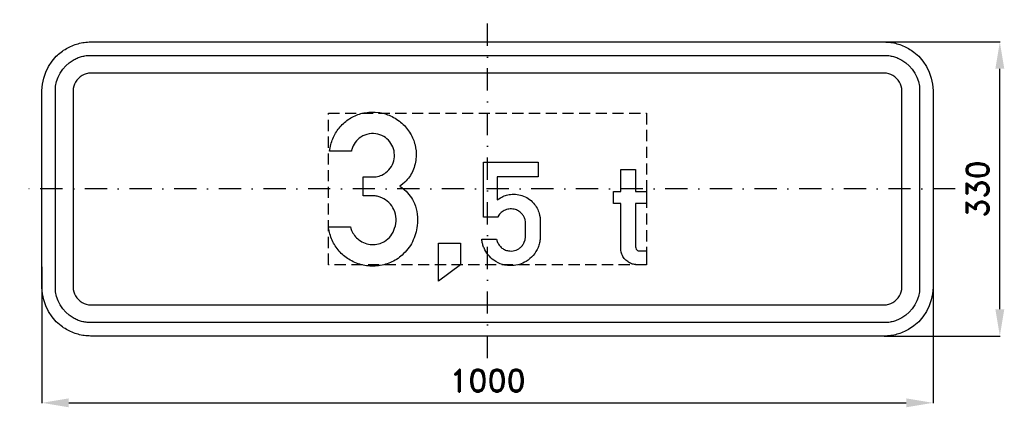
# Model space of a CAD drawing. Header units: millimetres. Extents: x -525 to 580, y -245 to 190.
import ezdxf

# ---------------------------------------------------------------- set-up
doc = ezdxf.new("R2010")
doc.units = ezdxf.units.MM
doc.header["$LTSCALE"] = 5
doc.linetypes.add('ČERCHOVANÁX2', pattern=[2, 1, -0.5, 0, -0.5])
doc.linetypes.add('ČÁRKOVANÁX2', pattern=[1.5, 1, -0.5])
doc.layers.add('Kóty', color=2, linetype='Continuous')
doc.layers.add('Značka', color=7, linetype='Continuous')
doc.styles.get("Standard").update_dxf_attribs({"font": 'romand.shx', "height": 25})
doc.dimstyles.get("Standard").update_dxf_attribs({"dimtxt": 25, "dimasz": 30, "dimexe": 0.18, "dimexo": 0.0625, "dimgap": 12.5, "dimtad": 1, "dimdec": 0, "dimzin": 0, "dimdsep": 46, "dimtxsty": 'Standard', "dimcen": 0.09, "dimadec": 0, "dimazin": 0, "dimtfac": 1, "dimtdec": 0, "dimtofl": 0, "dimtmove": 0, "dimatfit": 3, "dimfxl": 1, "dimtolj": 1, "dimtzin": 0, "dimarcsym": 0})

# ---------------------------------------------------------------- blocks, each defined once
blk = doc.blocks.new('*D0')
at = {"layer": 'Defpoints', "color": 0, "transparency": 16777216}
for p in [(433.5, 165), (575, 165), (445, -165)]:
    blk.add_point(p, dxfattribs=at)
at = {"layer": 'Kóty', "color": 0, "lineweight": -2, "transparency": 16777216}
for p, q in [((433.6, 165), (575.2, 165)), ((575, -135), (575, 135)), ((445.1, -165), (575.2, -165))]:
    blk.add_line(p, q, dxfattribs=at)
at = {"layer": 'Kóty', "color": 0, "transparency": 16777216}
for points in [[(570, 135), (580, 135), (575, 165)], [(570, -135), (580, -135), (575, -165)]]:
    blk.add_solid(points, dxfattribs=at)
at = {"layer": 'Kóty', "color": 0, "transparency": 16777216, "insert": (550, 0), "char_height": 25, "attachment_point": 5, "rotation": 90}
blk.add_mtext('\\A1;330', dxfattribs=at)
blk = doc.blocks.new('*D1')
at = {"layer": 'Defpoints', "color": 0, "transparency": 16777216}
for p in [(-500, -87.2), (500, -110), (500, -240)]:
    blk.add_point(p, dxfattribs=at)
at = {"layer": 'Kóty', "color": 0, "lineweight": -2, "transparency": 16777216}
for p, q in [((-500, -87.3), (-500, -240.2)), ((500, -110.1), (500, -240.2)), ((-470, -240), (470, -240))]:
    blk.add_line(p, q, dxfattribs=at)
at = {"layer": 'Kóty', "color": 0, "transparency": 16777216}
for points in [[(-470, -235), (-470, -245), (-500, -240)], [(470, -235), (470, -245), (500, -240)]]:
    blk.add_solid(points, dxfattribs=at)
at = {"layer": 'Kóty', "color": 0, "transparency": 16777216, "insert": (0, -215), "char_height": 25, "attachment_point": 5}
blk.add_mtext('\\A1;1000', dxfattribs=at)

msp = doc.modelspace()

# ---------------------------------------------------------------- linework, layer by layer
at = {"layer": 'Kóty'}
msp.add_lwpolyline([(61.295, -240), (136.295, -240)], dxfattribs=at)
at = {"layer": 'Značka', "color": 6, "linetype": 'ČERCHOVANÁX2', "ltscale": 5}
for points in [[(0, -190), (0, 190)], [(525, 0), (-525, 0)]]:
    msp.add_lwpolyline(points, dxfattribs=at)
at = {"layer": 'Značka', "color": 5}
for points in [[(-445, -165), (-445.22, -164.999), (-445.43, -164.998, -0.0321829), (-452.53, -164.501, -0.0354539), (-459.51, -163.051, -0.0362747), (-466.26, -160.769, -0.0344327), (-472.62, -157.559, -0.0337297), (-478.55, -153.607), (-483.89, -148.891), (-488.61, -143.554), (-492.56, -137.625), (-495.75, -131.258), (-498.05, -124.513), (-499.52, -117.53), (-500, -110.432), (-500, -110.216), (-500, -110), (-500, 110), (-500, 110.216), (-500, 110.432), (-499.5, 117.534), (-498.05, 124.513), (-495.77, 131.262), (-492.56, 137.625), (-488.61, 143.552), (-483.89, 148.891, -0.0341993), (-478.55, 153.611, -0.0342238), (-472.62, 157.559, -0.0340535), (-466.26, 160.746, -0.0334198), (-459.51, 163.051, -0.0341194), (-452.53, 164.525, -0.0367409), (-445.43, 164.998), (-445.22, 164.999), (-445, 165), (445, 165), (445.22, 164.999), (445.43, 164.998, -0.0321854), (452.53, 164.501, -0.0354339), (459.51, 163.051, -0.0362389), (466.26, 160.769, -0.0343837), (472.62, 157.559, -0.033726), (478.55, 153.607), (483.89, 148.891), (488.61, 143.554), (492.56, 137.625), (495.75, 131.258), (498.05, 124.513), (499.52, 117.53), (500, 110.432), (500, 110.216), (500, 110), (500, -110), (500, -110.216), (500, -110.432), (499.5, -117.534), (498.05, -124.513), (495.77, -131.262), (492.56, -137.625), (488.61, -143.552), (483.89, -148.891), (478.55, -153.611), (472.62, -157.559, -0.0340737), (466.26, -160.746, -0.0333976), (459.51, -163.051, -0.0341214), (452.53, -164.525, -0.0367456), (445.43, -164.998), (445.22, -164.999), (445, -165), (-445, -165)], [(-445, -150), (-445.16, -150), (-445.31, -149.999, -0.032183), (-450.48, -149.637, -0.0354467), (-455.55, -148.582, -0.0362855), (-460.46, -146.923, -0.0344223), (-465.09, -144.589), (-469.4, -141.714), (-473.28, -138.284), (-476.72, -134.403), (-479.59, -130.091), (-481.91, -125.46), (-483.58, -120.555), (-484.65, -115.477), (-485, -110.314), (-485, -110.157), (-485, -110), (-485, 110), (-485, 110.157), (-485, 110.314), (-484.64, 115.479), (-483.58, 120.555), (-481.92, 125.464), (-479.59, 130.091), (-476.71, 134.402), (-473.28, 138.284), (-469.4, 141.717), (-465.09, 144.589, -0.0340291), (-460.46, 146.906, -0.0334198), (-455.55, 148.582, -0.0341179), (-450.48, 149.654, -0.0367402), (-445.31, 149.999), (-445.16, 150), (-445, 150), (445, 150), (445.16, 150), (445.31, 149.999, -0.0321789), (450.48, 149.637, -0.0354579), (455.55, 148.582, -0.0362767), (460.46, 146.923), (465.09, 144.589), (469.4, 141.714), (473.28, 138.284), (476.72, 134.403), (479.59, 130.091), (481.91, 125.46), (483.58, 120.555), (484.65, 115.477), (485, 110.314), (485, 110.157), (485, 110), (485, -110), (485, -110.157), (485, -110.314), (484.64, -115.479), (483.58, -120.555), (481.92, -125.464), (479.59, -130.091), (476.71, -134.402), (473.28, -138.284), (469.4, -141.717), (465.09, -144.589), (460.46, -146.906, -0.0334086), (455.55, -148.582, -0.0341625), (450.48, -149.654, -0.0367524), (445.31, -149.999), (445.16, -150), (445, -150), (-445, -150)], [(-445, -130), (445, -130), (445.08, -130), (445.16, -129.999, 0.0321657), (447.74, -129.818, 0.0354037), (450.28, -129.291), (452.73, -128.461), (455.05, -127.294), (457.2, -125.857), (459.14, -124.142), (460.86, -122.201), (462.29, -120.045), (463.45, -117.73), (464.29, -115.277), (464.83, -112.738), (465, -110.157), (465, -110.079), (465, -110), (465, 110), (465, 110.079), (465, 110.157), (464.82, 112.74), (464.29, 115.277), (463.46, 117.732), (462.29, 120.045), (460.86, 122.201), (459.14, 124.142), (457.2, 125.859), (455.05, 127.294), (452.73, 128.453), (450.28, 129.291), (447.74, 129.827, 0.0367311), (445.16, 129.999), (445.08, 130), (445, 130), (-445, 130), (-445.08, 130), (-445.16, 129.999, 0.0321848), (-447.74, 129.818, 0.0354579), (-450.28, 129.291), (-452.73, 128.461), (-455.05, 127.294), (-457.2, 125.857), (-459.14, 124.142), (-460.86, 122.201), (-462.29, 120.045), (-463.45, 117.73), (-464.29, 115.277), (-464.83, 112.738), (-465, 110.157), (-465, 110.079), (-465, 110), (-465, -110), (-465, -110.079), (-465, -110.157), (-464.82, -112.74), (-464.29, -115.277), (-463.46, -117.732), (-462.29, -120.045), (-460.86, -122.201), (-459.14, -124.142), (-457.2, -125.859), (-455.05, -127.294), (-452.73, -128.453), (-450.28, -129.291), (-447.74, -129.827, 0.0367465), (-445.16, -129.999), (-445.08, -130), (-445, -130)], [(-153.915, -42.447), (-153.265, -44.437), (-152.535, -46.396, 0.066975), (-149.135, -52.21, 0.0673492), (-144.285, -56.968, 0.0796089), (-137.405, -60.864, 0.0835012), (-129.675, -62.369, 0.0787287), (-122.365, -61.649, 0.0773143), (-115.635, -58.739, 0.0948692), (-108.605, -52.501, 0.0874136), (-104.195, -44.094, 0.0973977), (-102.565, -33.482, 0.104453), (-105.165, -23.127, 0.0948543), (-110.635, -15.216, 0.095655), (-118.575, -9.899, 0.045603), (-122.695, -8.432, 0.0433237), (-126.985, -7.721), (-127.945, -7.65), (-128.915, -7.597), (-139.395, -7.597), (-139.395, 13.653), (-128.535, 13.653), (-127.615, 13.623, 0.00995843), (-126.695, 13.618, 0.0895098), (-120.005, 14.983, 0.0781832), (-114.005, 18.523, 0.098567), (-107.865, 25.372, 0.0997934), (-104.825, 34.018, 0.0968699), (-104.925, 42.916, 0.0987093), (-108.355, 51.106, 0.100561), (-114.585, 57.671, 0.0976282), (-122.895, 61.377, 0.106008), (-132.815, 61.867, 0.108979), (-142.065, 58.225, 0.0963223), (-148.545, 52.26, 0.100249), (-152.235, 44.448), (-152.485, 43.476), (-152.715, 42.5), (-177.325, 42.5), (-176.655, 46.187), (-175.835, 49.849, -0.0709099), (-170.505, 62.673, -0.0765879), (-161.675, 73.472, -0.0789579), (-150.255, 81.484, -0.0763755), (-136.935, 85.655, -0.077803), (-122.545, 86.031, -0.0779737), (-108.725, 82.007, -0.0810085), (-96.015, 73.834, -0.0809874), (-86.555, 62.085, -0.0763006), (-81.315, 49.584, -0.0798076), (-80.165, 36.001, -0.0920731), (-83.785, 20.483, -0.105098), (-92.805, 7.721), (-95.445, 5.317), (-98.205, 3.064), (-95.645, 1.158), (-93.155, -0.85, -0.0580526), (-86.715, -7.896, -0.0589158), (-82.055, -16.256, -0.0748844), (-78.755, -28.34, -0.0641125), (-78.885, -41.03, -0.0894096), (-84.265, -59.307, -0.10188), (-95.865, -74.162, -0.0873349), (-108.975, -82.587, -0.0809662), (-124.205, -86.275, -0.0796525), (-139.695, -85.457, -0.0826647), (-154.075, -79.794, -0.0768189), (-165.375, -70.946, -0.0765831), (-173.485, -59.164, -0.0410902), (-176.365, -52.249, -0.0403757), (-178.085, -44.997), (-178.285, -43.723), (-178.455, -42.447), (-153.915, -42.447)], [(10.135, -56.322), (10.335, -57.06), (10.555, -57.795, 0.0613335), (12.435, -61.969, 0.0760586), (15.355, -65.474, 0.0812567), (19.085, -68.033, 0.0740254), (23.485, -69.355, 0.102539), (30.365, -69.148, 0.116981), (36.425, -66.157, 0.0723341), (39.255, -63.295, 0.0588461), (41.255, -59.784), (42.265, -56.875), (42.715, -53.854), (42.745, -53.04), (42.755, -52.225), (42.755, -38.281), (42.625, -36.659), (42.395, -35.059, 0.0682912), (41.185, -31.718, 0.0540335), (39.185, -28.71, 0.0692676), (35.645, -25.319, 0.0805407), (31.325, -23.14, 0.097812), (25.575, -22.325, 0.0911324), (19.825, -23.691, 0.0854921), (15.235, -26.461, 0.103675), (12.055, -30.591), (11.805, -31.097), (11.565, -31.609), (-4.575, -31.609), (-4.575, 30), (57.025, 30), (57.025, 13.601), (10.815, 13.601), (10.815, -12.274), (12.715, -10.983), (14.655, -9.771, -0.0517327), (20.075, -7.356, -0.0527129), (25.905, -6.105, -0.065794), (33.295, -6.113, -0.0655516), (40.435, -8.034, -0.0693698), (47.305, -11.817, -0.0713634), (52.835, -17.33, -0.0596495), (56.325, -22.995, -0.0537826), (58.455, -29.297), (58.955, -31.865), (59.145, -34.46), (59.155, -34.807), (59.145, -35.155), (59.145, -53.615), (59.135, -54.435), (59.105, -55.256, -0.0453334), (58.365, -60.512, -0.0436512), (56.695, -65.594, -0.0808753), (51.335, -74.49, -0.0845302), (43.405, -81.191, -0.0698079), (35.935, -84.667, -0.0667838), (27.775, -86.006, -0.0846274), (16.955, -84.754, -0.0887236), (7.195, -79.945, -0.0741941), (0.645, -73.86, -0.0709756), (-3.895, -66.193, -0.0357607), (-5.385, -62.081, -0.0371922), (-6.255, -57.819), (-6.355, -57.071), (-6.435, -56.322), (10.135, -56.322)], [(178.305, -84.988), (167.945, -84.988), (167.145, -84.943), (166.335, -84.88, -0.0635391), (161.615, -83.819, -0.071662), (157.335, -81.538, -0.0792971), (153.455, -77.895, -0.0717776), (150.815, -73.26), (150.025, -71.004), (149.625, -68.672), (149.595, -68.11), (149.565, -67.546), (149.565, -16.204), (141.295, -16.204), (141.295, -2.787), (149.565, -2.787), (149.565, 21.794), (165.955, 21.794), (165.955, -2.787), (178.435, -2.787), (178.455, -16.204), (165.955, -16.204), (165.955, -64.192), (165.985, -64.504), (166.025, -64.815), (166.345, -66.198), (166.985, -67.474, 0.102035), (168.335, -68.842, 0.119799), (170.085, -69.511), (170.425, -69.556), (170.775, -69.583), (178.305, -69.583), (178.305, -84.988)]]:
    msp.add_lwpolyline(points, format="xyb", dxfattribs=at)
at = {"layer": 'Značka', "color": 6, "linetype": 'ČÁRKOVANÁX2', "ltscale": 2.5}
msp.add_lwpolyline([(-178.455, -85), (-178.455, 85), (178.455, 85), (178.455, -85), (-178.455, -85)], dxfattribs=at)
at = {"layer": 'Značka', "color": 5}
msp.add_lwpolyline([(-54.805, -103.417), (-54.805, -60.633), (-30.435, -60.633), (-30.435, -85), (-54.805, -103.417)], dxfattribs=at)

# ---------------------------------------------------------------- dimensions: what is measured, and where the dimension line sits
at = {"layer": 'Kóty'}
dim = msp.add_linear_dim(base=(575, 165), p1=(445, -165), p2=(433.499, 165), angle=90, dimstyle='Standard', dxfattribs=at)
dim.commit()
dim.dimension.update_dxf_attribs({"geometry": '*D0', "text_midpoint": (550, 0)})
dim = msp.add_linear_dim(base=(500, -240), p1=(-500, -87.201), p2=(500, -110), dimstyle='Standard', dxfattribs=at)
dim.commit()
dim.dimension.update_dxf_attribs({"geometry": '*D1', "text_midpoint": (0, -215)})

doc.saveas('drawing.dxf')
